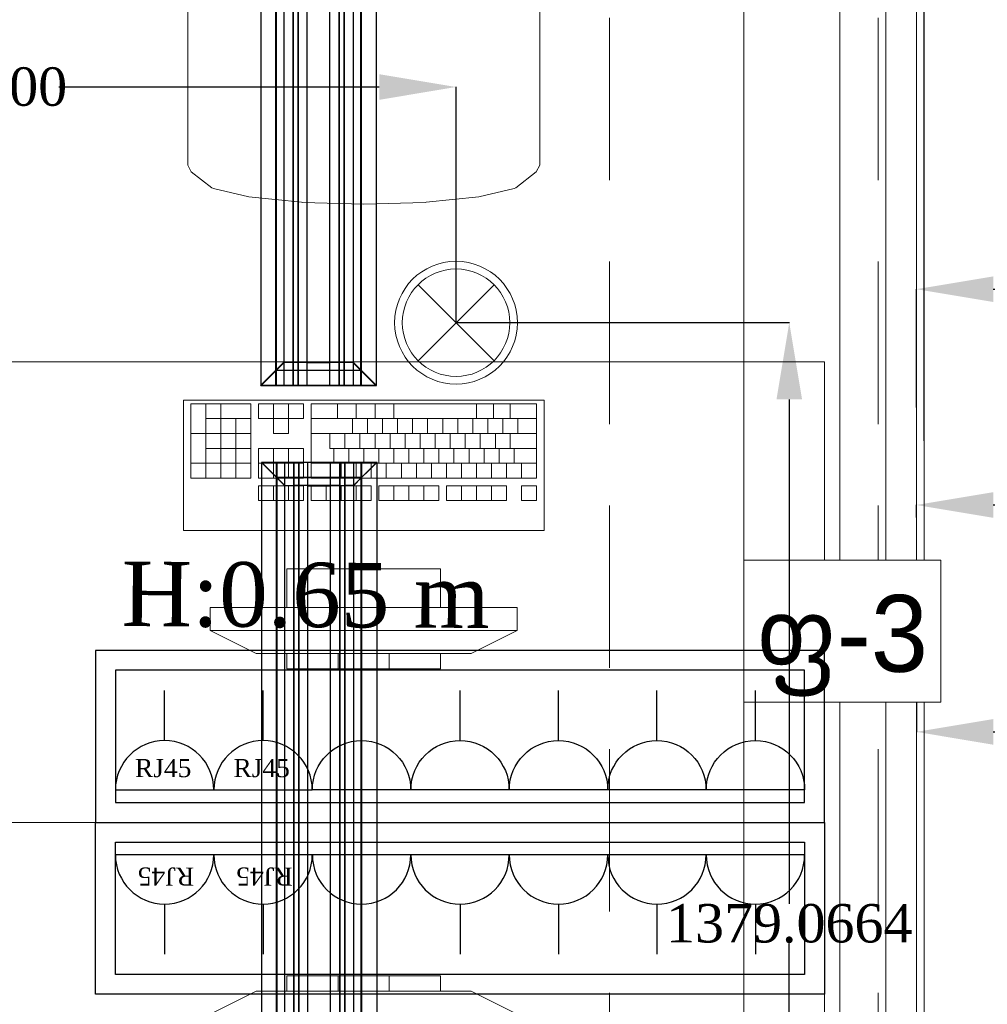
# Model space of a CAD drawing. Header units: inches. Extents: x -78787 to 29484, y -9517 to 23232.
# Tile 81 of 256: x -4612 to -3352, y 968 to 2250. Entities that reach past the tile are written whole.
import ezdxf
from ezdxf import colors
from ezdxf.entities.mleader import LeaderData, LeaderLine
from ezdxf.enums import TextEntityAlignment as Align
from ezdxf.math import Vec2, Vec3

# ---------------------------------------------------------------- set-up
doc = ezdxf.new("R2010")
doc.units = ezdxf.units.IN
doc.header["$MEASUREMENT"] = 0
doc.set_wipeout_variables(frame=1)
doc.linetypes.add('Dot & Dashed', pattern=[670.277762, 317.5, -176.388889, 0, -176.388874])
doc.linetypes.add('Hidden', pattern=[317.5, 211.666667, -105.833333])
for name, color, linetype in [('- განათება', 7, 'Continuous'), ('- მექანიკური ნაწილი', 7, 'Continuous'), ('- საშტეფცელო როზეტები', 7, 'Continuous'), ('Edges', 7, 'Continuous'), ('New_Structural - Bearing', 7, 'Continuous'), ('Structural - Bearing', 7, 'Continuous'), ('Structural - Grid', 7, 'Continuous')]:
    doc.layers.add(name, color=color, linetype=linetype)
for name, color, linetype, lineweight in [('New_Annotation - Text_Pen_No__20', 1, 'Continuous', 0), ('New_Archicad Windows_Pen_No__1', 7, 'Continuous', 13), ('New_Interior - Furniture _Pen_No__1', 7, 'Continuous', 13)]:
    doc.layers.add(name, color=color, linetype=linetype, lineweight=lineweight)
for name, color, linetype, lineweight, true_color in [('New_Interior - Lamp_Pen_No__77', 7, 'Continuous', 20, 0xffeb28), ('Structural - Bearing_Pen_No__102', 7, 'Continuous', 13, 0xcccccc), ('Structural - Grid_Pen_No__81', 7, 'Continuous', 20, 0x6a6a6a)]:
    doc.layers.add(name, color=color, linetype=linetype, lineweight=lineweight, true_color=true_color)
doc.styles.add('GENERATED_STYLE_2', font='txt')
doc.styles.get("Standard").update_dxf_attribs({"font": 'arial.ttf'})
doc.dimstyles.get("Standard").update_dxf_attribs({"dimtxt": 0.18, "dimasz": 0.18, "dimexe": 0.18, "dimexo": 0.0625, "dimgap": 0.09, "dimtad": 0, "dimtih": 1, "dimtoh": 1, "dimdec": 4, "dimzin": 0, "dimdsep": 46, "dimtxsty": 'Standard', "dimcen": 0.09, "dimadec": 0, "dimazin": 0, "dimtfac": 1, "dimtdec": 4, "dimtofl": 0, "dimtmove": 0, "dimatfit": 3, "dimfxl": 1, "dimtolj": 1, "dimtzin": 0, "dimarcsym": 0})

# ---------------------------------------------------------------- blocks, each defined once
blk = doc.blocks.new('Horizontal Multi-Sash Window_18')
at = {"layer": 'New_Archicad Windows_Pen_No__1', "color": 7, "linetype": 'Continuous', "lineweight": 13}
for p, q in [((-1533.2, 60), (1533.2, 60)), ((-1508.2, 0), (1508.2, 0)), ((-1543.2, -40), (1543.2, -40)), ((1508.2, -50), (-1508.2, -50))]:
    blk.add_line(p, q, dxfattribs=at)
blk = doc.blocks.new('Wall_105', base_point=(-28783.8, 20838))
at = {"layer": 'New_Archicad Windows_Pen_No__1', "color": 7, "linetype": 'Continuous', "lineweight": 13, "zscale": 1000, "rotation": 90}
blk.add_blockref('Horizontal Multi-Sash Window_18', (-28823.8, 22431.1), dxfattribs=at)
blk = doc.blocks.new('Standard grid marker_2')
at = {"layer": 'Structural - Grid_Pen_No__81', "color": 251, "linetype": 'Continuous', "lineweight": 20, "true_color": 0x6a6a6a}
blk.add_line((1000, 0), (27734.9, 0), dxfattribs=at)
at = {"layer": 'Structural - Grid_Pen_No__81', "color": 251, "lineweight": 20, "true_color": 0x6a6a6a, "style": 'GENERATED_STYLE_2'}
for tag, p in [('AC_MarkerText_1_0', (-1.5, -46.7)), ('AC_MarkerText_1_1', (28933.4, -46.7))]:
    blk.add_attdef(tag, text='', height=100, rotation=270, dxfattribs=at).set_placement(p, align=Align.TOP_CENTER)
blk = doc.blocks.new('Office Workstation Solo')
at = {"layer": 'New_Interior - Furniture _Pen_No__1', "color": 7, "linetype": 'Continuous', "lineweight": 13}
for p, q in [((-500, -200), (-700, -200)), ((-700, -200), (-700, -220)), ((-633.3, -220), (-633.3, -200)), ((-566.7, -220), (-566.7, -200)), ((-500, -220), (-500, -200)), ((-800, -250), (-740, -220)), ((-740, -220), (-460, -220)), ((-700, -220), (-500, -220)), ((-400, -250), (-460, -220)), ((-400, -250), (-800, -250)), ((-800, -250), (-800, -280)), ((-400, -280), (-400, -250)), ((-800, -280), (-400, -280)), ((-500, -280), (-700, -280)), ((-700, -280), (-700, -330)), ((-500, -330), (-500, -280)), ((-700, -330), (-500, -330)), ((-805.6, -419.1), (-825.2, -419.1)), ((-825.2, -419.1), (-825.2, -438.5)), ((-805.6, -438.5), (-805.6, -419.1)), ((-707.7, -419.1), (-786, -419.1)), ((-786, -419.1), (-786, -438.5)), ((-766.5, -438.5), (-766.5, -419.1)), ((-746.9, -438.5), (-746.9, -419.1)), ((-727.3, -438.5), (-727.3, -419.1)), ((-707.7, -438.5), (-707.7, -419.1)), ((-619.6, -419.1), (-697.9, -419.1)), ((-697.9, -419.1), (-697.9, -438.5)), ((-678.3, -438.5), (-678.3, -419.1)), ((-658.8, -438.5), (-658.8, -419.1)), ((-639.2, -438.5), (-639.2, -419.1)), ((-619.6, -438.5), (-619.6, -419.1)), ((-531.5, -419.1), (-609.8, -419.1)), ((-609.8, -419.1), (-609.8, -438.5)), ((-590.2, -438.5), (-590.2, -419.1)), ((-570.6, -438.5), (-570.6, -419.1)), ((-551, -438.5), (-551, -419.1)), ((-531.5, -438.5), (-531.5, -419.1)), ((-462.9, -419.1), (-521.7, -419.1)), ((-521.7, -419.1), (-521.7, -438.5)), ((-502.1, -438.5), (-502.1, -419.1)), ((-482.5, -438.5), (-482.5, -419.1)), ((-462.9, -438.5), (-462.9, -419.1)), ((-825.2, -438.5), (-805.6, -438.5)), ((-531.5, -448.2), (-825.2, -448.2)), ((-825.2, -448.2), (-825.2, -545.2)), ((-805.6, -467.6), (-805.6, -448.2)), ((-786, -438.5), (-707.7, -438.5)), ((-786, -467.6), (-786, -448.2)), ((-766.5, -467.6), (-766.5, -448.2)), ((-746.9, -467.6), (-746.9, -448.2)), ((-727.3, -467.6), (-727.3, -448.2)), ((-707.7, -467.6), (-707.7, -448.2)), ((-697.9, -438.5), (-619.6, -438.5)), ((-688.1, -467.6), (-688.1, -448.2)), ((-668.5, -467.6), (-668.5, -448.2)), ((-649, -467.6), (-649, -448.2)), ((-629.4, -467.6), (-629.4, -448.2)), ((-609.8, -438.5), (-531.5, -438.5)), ((-609.8, -467.6), (-609.8, -448.2)), ((-590.2, -467.6), (-590.2, -448.2)), ((-570.6, -467.6), (-570.6, -448.2)), ((-531.5, -545.2), (-531.5, -448.2)), ((-521.7, -438.5), (-462.9, -438.5)), ((-462.9, -448.2), (-521.7, -448.2)), ((-521.7, -448.2), (-521.7, -487)), ((-502.1, -487), (-502.1, -448.2)), ((-482.5, -487), (-482.5, -448.2)), ((-462.9, -487), (-462.9, -448.2)), ((-374.8, -448.2), (-453.1, -448.2)), ((-453.1, -448.2), (-453.1, -545.2)), ((-433.5, -525.8), (-433.5, -448.2)), ((-414, -545.2), (-414, -448.2)), ((-394.4, -545.2), (-394.4, -448.2)), ((-374.8, -545.2), (-374.8, -448.2)), ((-825.2, -467.6), (-531.5, -467.6)), ((-795.8, -487), (-795.8, -467.6)), ((-776.3, -487), (-776.3, -467.6)), ((-756.7, -487), (-756.7, -467.6)), ((-737.1, -487), (-737.1, -467.6)), ((-717.5, -487), (-717.5, -467.6)), ((-697.9, -487), (-697.9, -467.6)), ((-678.3, -487), (-678.3, -467.6)), ((-658.8, -487), (-658.8, -467.6)), ((-639.2, -487), (-639.2, -467.6)), ((-619.6, -487), (-619.6, -467.6)), ((-600, -487), (-600, -467.6)), ((-580.4, -487), (-580.4, -467.6)), ((-560.8, -487), (-560.8, -467.6)), ((-521.7, -467.6), (-462.9, -467.6)), ((-453.1, -467.6), (-374.8, -467.6)), ((-825.2, -487), (-555.9, -487)), ((-790.9, -506.4), (-790.9, -487)), ((-771.4, -506.4), (-771.4, -487)), ((-751.8, -506.4), (-751.8, -487)), ((-732.2, -506.4), (-732.2, -487)), ((-712.6, -506.4), (-712.6, -487)), ((-693, -506.4), (-693, -487)), ((-673.4, -506.4), (-673.4, -487)), ((-653.9, -506.4), (-653.9, -487)), ((-634.3, -506.4), (-634.3, -487)), ((-614.7, -506.4), (-614.7, -487)), ((-595.1, -506.4), (-595.1, -487)), ((-575.5, -506.4), (-575.5, -487)), ((-555.9, -506.4), (-555.9, -487)), ((-521.7, -487), (-462.9, -487)), ((-453.1, -487), (-394.4, -487)), ((-825.2, -506.4), (-531.5, -506.4)), ((-800.7, -525.8), (-800.7, -506.4)), ((-781.1, -525.8), (-781.1, -506.4)), ((-761.6, -525.8), (-761.6, -506.4)), ((-742, -525.8), (-742, -506.4)), ((-722.4, -525.8), (-722.4, -506.4)), ((-702.8, -525.8), (-702.8, -506.4)), ((-683.2, -525.8), (-683.2, -506.4)), ((-663.6, -525.8), (-663.6, -506.4)), ((-644.1, -525.8), (-644.1, -506.4)), ((-624.5, -525.8), (-624.5, -506.4)), ((-604.9, -525.8), (-604.9, -506.4)), ((-585.3, -525.8), (-585.3, -506.4)), ((-482.5, -506.4), (-502.1, -506.4)), ((-502.1, -506.4), (-502.1, -525.8)), ((-482.5, -525.8), (-482.5, -506.4)), ((-453.1, -506.4), (-374.8, -506.4)), ((-825.2, -525.8), (-531.5, -525.8)), ((-790.9, -545.2), (-790.9, -525.8)), ((-768.9, -545.2), (-768.9, -525.8)), ((-746.9, -545.2), (-746.9, -525.8)), ((-639.2, -545.2), (-639.2, -525.8)), ((-614.7, -545.2), (-614.7, -525.8)), ((-590.2, -545.2), (-590.2, -525.8)), ((-565.7, -545.2), (-565.7, -525.8)), ((-502.1, -525.8), (-521.7, -525.8)), ((-521.7, -525.8), (-521.7, -545.2)), ((-502.1, -545.2), (-502.1, -525.8)), ((-502.1, -525.8), (-482.5, -525.8)), ((-462.9, -525.8), (-482.5, -525.8)), ((-482.5, -545.2), (-482.5, -525.8)), ((-462.9, -545.2), (-462.9, -525.8)), ((-453.1, -525.8), (-394.4, -525.8)), ((-825.2, -545.2), (-531.5, -545.2)), ((-521.7, -545.2), (-462.9, -545.2)), ((-453.1, -545.2), (-374.8, -545.2)), ((-681.1, -807.6), (-749.9, -814.7)), ((-680, -807.5), (-681.1, -807.6)), ((-600, -805), (-680, -807.5)), ((-600, -805), (-520, -807.5)), ((-520, -807.5), (-518.9, -807.6)), ((-518.9, -807.6), (-450.1, -814.7)), ((-749.9, -814.7), (-795.8, -825.4)), ((-450.1, -814.7), (-404.2, -825.4)), ((-797.9, -826.3), (-824.7, -847.4)), ((-795.8, -825.4), (-797.9, -826.3)), ((-404.2, -825.4), (-402.1, -826.3)), ((-402.1, -826.3), (-375.3, -847.4)), ((-824.7, -847.4), (-829.3, -856)), ((-829.3, -856), (-829.3, -887.1)), ((-375.3, -847.4), (-370.7, -856)), ((-370.7, -856), (-370.7, -887.1)), ((-829.3, -887.1), (-829.3, -923.2)), ((-370.7, -887.1), (-370.7, -923.2)), ((-829.3, -923.2), (-829.3, -1132.3)), ((-370.7, -923.2), (-370.7, -1132.3))]:
    blk.add_line(p, q, dxfattribs=at)
at = {"layer": 'New_Interior - Furniture _Pen_No__1', "color": 7, "linetype": 'Continuous', "lineweight": 13, "flags": 128}
for points in [[(0, 0), (-1200, 0), (-1200, -600), (0, -600)], [(-835, -380), (-835, -550), (-365, -550), (-365, -380)]]:
    blk.add_lwpolyline(points, close=True, dxfattribs=at)
blk = doc.blocks.new('Office Workstation Solo_2')
at = {"layer": 'New_Interior - Furniture _Pen_No__1', "color": 7, "linetype": 'Continuous', "lineweight": 13}
for p, q in [((-700, -220), (-700, -200)), ((-700, -200), (-500, -200)), ((-633.3, -220), (-633.3, -200)), ((-566.7, -220), (-566.7, -200)), ((-500, -200), (-500, -220)), ((-800, -250), (-740, -220)), ((-460, -220), (-740, -220)), ((-500, -220), (-700, -220)), ((-400, -250), (-460, -220))]:
    blk.add_line(p, q, dxfattribs=at)
at = {"layer": 'New_Interior - Furniture _Pen_No__1', "color": 7, "linetype": 'Continuous', "lineweight": 13, "flags": 128}
blk.add_lwpolyline([(0, 0), (-1200, 0), (-1200, -600), (0, -600)], close=True, dxfattribs=at)
blk = doc.blocks.new('Beam_6', base_point=(-29008.8, 14663))
at = {"layer": 'Structural - Bearing_Pen_No__102', "color": 254, "linetype": 'Dot & Dashed', "lineweight": 13, "true_color": 0xcccccc}
blk.add_line((-29008.8, 14663), (-29008.8, 32663), dxfattribs=at)
at = {"layer": 'Structural - Bearing_Pen_No__102', "color": 254, "linetype": 'Hidden', "lineweight": 13, "true_color": 0xcccccc}
for p, q in [((-29183.8, 20838), (-29183.8, 26488)), ((-28833.8, 20838), (-28833.8, 26488))]:
    blk.add_line(p, q, dxfattribs=at)
blk = doc.blocks.new('- საშტეფცელო როზეტი IP22')
at = {"layer": '- საშტეფცელო როზეტები', "color": 5}
for p, q in [((8536.7, 3822.7), (8536.7, 3888.1)), ((8472.6, 3758.6), (8600.9, 3758.6))]:
    blk.add_line(p, q, dxfattribs=at)
blk.add_arc((8536.7, 3758.6), 64.1, 0, 180, dxfattribs=at)
blk = doc.blocks.new('socket')
at = {"layer": '- საშტეფცელო როზეტები', "color": 5}
for p, q in [((0, 64.1), (0, 129.5)), ((-64.1, 0), (64.1, 0))]:
    blk.add_line(p, q, dxfattribs=at)
blk.add_arc((0, 0), 64.1, 0, 180, dxfattribs=at)
at = {"layer": '- საშტეფცელო როზეტები', "color": 1, "insert": (-38.6, 40.2), "char_height": 23.657, "attachment_point": 1}
blk.add_mtext_dynamic_manual_height_columns('{\\fSylfaen|b0|i0|c0|p18;RJ45}', width=4.298, gutter_width=0.0538, heights=[0], dxfattribs=at)
blk = doc.blocks.new('lineardiffplan')
blk.add_lwpolyline([(393.1, 274.9), (1492.8, 274.9), (1492.8, 124.4), (393.1, 124.4)], close=True)
at = {"layer": 'Edges'}
for p, q in [((392.8, 274.9), (392.8, 274.6)), ((393.1, 274.9), (392.8, 274.9)), ((422.8, 244.9), (392.8, 274.9)), ((392.8, 274.6), (392.9, 274.5)), ((392.9, 125.2), (392.9, 274.5)), ((412.4, 255), (392.9, 274.5)), ((393.1, 274.9), (393.2, 274.8)), ((393.2, 274.8), (412.7, 255.3)), ((1462.8, 244.9), (1492.8, 274.9)), ((1472.9, 255.3), (1492.4, 274.8)), ((1473.2, 254.9), (1492.8, 274.5)), ((1492.4, 274.8), (1492.5, 274.9)), ((1492.8, 274.9), (1492.5, 274.9)), ((1492.8, 274.5), (1492.8, 274.9)), ((1492.8, 274.5), (1492.8, 274.5)), ((1492.8, 125.4), (1492.8, 274.5)), ((1492.8, 255.3), (392.9, 255.3)), ((392.9, 254.9), (1492.8, 254.9)), ((392.9, 244.9), (1492.8, 244.9)), ((412.4, 144.7), (412.4, 255)), ((412.8, 254.6), (412.4, 255)), ((412.7, 255.3), (413.1, 254.9)), ((412.8, 145.1), (412.8, 254.6)), ((412.8, 254.6), (422.8, 244.6)), ((413.1, 254.9), (423.1, 244.9)), ((422.8, 244.6), (422.8, 244.9)), ((422.8, 244.9), (423.1, 244.9)), ((422.8, 244.6), (422.8, 244.6)), ((422.8, 244.6), (422.8, 233.2)), ((423.1, 244.9), (423.1, 244.9)), ((1472.5, 254.9), (1462.5, 244.9)), ((1462.5, 244.9), (1462.5, 244.9)), ((1462.5, 244.9), (1462.8, 244.9)), ((1462.8, 244.9), (1462.9, 244.6)), ((1462.8, 244.5), (1462.9, 244.6)), ((1462.8, 233.2), (1462.8, 244.5)), ((1462.9, 244.6), (1472.8, 254.5)), ((1472.9, 255.3), (1472.5, 254.9)), ((1472.8, 254.5), (1473.2, 254.9)), ((1472.8, 254.5), (1472.8, 145.3)), ((1473.2, 144.9), (1473.2, 254.9)), ((392.9, 233.2), (1492.8, 233.2)), ((392.9, 233), (1492.8, 233)), ((422.8, 233), (422.8, 233.2)), ((422.8, 226.8), (422.8, 233)), ((1462.8, 233), (1462.8, 233.2)), ((1462.8, 226.8), (1462.8, 233)), ((392.9, 226.8), (1492.8, 226.8)), ((392.9, 226.5), (1492.8, 226.5)), ((422.8, 226.5), (422.8, 226.8)), ((422.8, 214.9), (422.8, 226.5)), ((1462.8, 226.5), (1462.8, 226.8)), ((1462.8, 214.9), (1462.8, 226.5)), ((392.9, 214.9), (1492.8, 214.9)), ((1492.8, 214.8), (392.9, 214.8)), ((422.4, 214.9), (422.3, 214.9)), ((422.8, 214.9), (422.4, 214.9)), ((422.8, 184.9), (422.8, 214.9)), ((423.2, 214.9), (422.8, 214.9)), ((423.2, 214.8), (422.8, 214.9)), ((423.2, 214.8), (423.2, 214.9)), ((423.2, 214.8), (423.2, 184.9)), ((1462.8, 214.9), (1462.4, 214.9)), ((1462.4, 214.9), (1462.4, 214.8)), ((1462.8, 214.9), (1462.4, 214.8)), ((1462.4, 184.9), (1462.4, 214.8)), ((1462.8, 214.9), (1462.8, 184.9)), ((1462.8, 214.9), (1463.2, 214.9)), ((1463.2, 214.9), (1463.3, 214.9)), ((1492.8, 184.9), (392.9, 184.9)), ((422.4, 184.9), (422.3, 184.9)), ((422.8, 184.9), (422.4, 184.9)), ((422.8, 184.9), (423.2, 184.9)), ((422.8, 173.2), (422.8, 184.9)), ((1462.4, 184.9), (1462.8, 184.9)), ((1462.8, 173.2), (1462.8, 184.9)), ((1463.2, 184.9), (1462.8, 184.9)), ((1463.2, 184.9), (1463.3, 184.9)), ((392.9, 173.2), (1492.8, 173.2)), ((392.9, 173), (1492.8, 173)), ((392.9, 166.8), (1492.8, 166.8)), ((422.8, 173), (422.8, 173.2)), ((422.8, 173), (422.8, 166.8)), ((422.8, 166.5), (422.8, 166.8)), ((1462.8, 173), (1462.8, 173.2)), ((1462.8, 166.8), (1462.8, 173)), ((1462.8, 166.5), (1462.8, 166.8)), ((392.8, 124.9), (422.8, 154.9)), ((392.9, 166.5), (1492.8, 166.5)), ((392.9, 154.9), (1492.8, 154.9)), ((412.8, 145.1), (422.8, 155.1)), ((423.1, 154.8), (413.1, 144.9)), ((422.8, 155.1), (422.8, 166.5)), ((422.8, 154.9), (422.8, 155.1)), ((422.8, 155.1), (422.8, 155.1)), ((423.1, 154.8), (422.8, 154.9)), ((423.1, 154.8), (423.1, 154.9)), ((1462.5, 154.8), (1462.4, 154.9)), ((1462.8, 154.9), (1462.5, 154.8)), ((1462.5, 154.8), (1472.4, 144.9)), ((1462.8, 155.3), (1462.8, 166.5)), ((1462.9, 155.2), (1462.8, 155.3)), ((1462.9, 155.2), (1462.8, 154.9)), ((1462.8, 154.9), (1492.8, 124.9)), ((1472.8, 145.3), (1462.9, 155.2)), ((1492.8, 144.9), (392.9, 144.9)), ((392.9, 125.2), (412.4, 144.7)), ((392.9, 144.5), (1492.8, 144.5)), ((412.7, 144.5), (393.2, 124.9)), ((412.8, 145.1), (412.4, 144.7)), ((412.7, 144.5), (413.1, 144.9)), ((1472.4, 144.9), (1472.8, 144.5)), ((1473.2, 144.9), (1472.8, 145.3)), ((1472.8, 144.5), (1492.4, 124.9)), ((1473.2, 144.9), (1492.8, 125.4)), ((392.9, 125.2), (392.8, 125.1)), ((392.8, 125.1), (392.8, 124.9)), ((392.8, 124.9), (393.1, 124.9)), ((393.2, 124.9), (393.1, 124.9)), ((1492.4, 124.9), (1492.8, 124.9)), ((1492.4, 124.9), (1492.4, 124.9)), ((1492.8, 125.3), (1492.8, 125.4)), ((1492.8, 124.9), (1492.8, 125.3))]:
    blk.add_line(p, q, dxfattribs=at)
blk = doc.blocks.new('Recessed Spot')
at = {"layer": 'New_Interior - Lamp_Pen_No__77', "color": 2, "linetype": 'Continuous', "lineweight": 20, "true_color": 0xffeb28}
for q in [(-49.5, 49.5), (49.5, 49.5), (-49.5, -49.5), (49.5, -49.5)]:
    blk.add_line((0, 0), q, dxfattribs=at)
at = {"layer": 'New_Interior - Lamp_Pen_No__77', "color": 2, "linetype": 'Continuous', "lineweight": 20, "true_color": 0xffeb28, "flags": 128}
blk.add_lwpolyline([(80, 0, 1), (-80, 0, 1)], format="xyb", close=True, dxfattribs=at)
at = {"layer": 'New_Interior - Lamp_Pen_No__77', "color": 2, "linetype": 'Continuous', "lineweight": 20, "true_color": 0xffeb28}
blk.add_circle((0, 0), 70, dxfattribs=at)
blk = doc.blocks.new('*D702')
at = {"layer": '- განათება', "color": 0, "lineweight": -2, "transparency": 16777216}
for p, q in [((-5343.9, 1855.5), (-5343.9, 2162.6)), ((-5243.9, 2162.4), (-4860.5, 2162.4)), ((-4143.9, 2162.4), (-4561.2, 2162.4)), ((-4043.9, 1855.5), (-4043.9, 2162.6))]:
    blk.add_line(p, q, dxfattribs=at)
at = {"layer": '- განათება', "color": 0, "transparency": 16777216}
for points in [[(-5243.9, 2179.1), (-5243.9, 2145.7), (-5343.9, 2162.4)], [(-4143.9, 2179.1), (-4143.9, 2145.7), (-4043.9, 2162.4)]]:
    blk.add_solid(points, dxfattribs=at)
at = {"layer": 'Defpoints', "color": 0, "transparency": 16777216}
for p in [(-5343.9, 2162.4), (-5343.9, 1855.5), (-4043.9, 1855.5)]:
    blk.add_point(p, dxfattribs=at)
at = {"layer": '- განათება', "color": 0, "transparency": 16777216, "insert": (-4710.9, 2162.4), "char_height": 50, "attachment_point": 5}
blk.add_mtext('\\A1;{\\fSylfaen|b0|i0|c0|p18;1300.0000}', dxfattribs=at)
blk = doc.blocks.new('*D703')
at = {"layer": '- განათება', "color": 0, "lineweight": -2, "transparency": 16777216}
for p, q in [((-4043.8, 1855.5), (-3609.6, 1855.5)), ((-3609.8, 1755.5), (-3609.8, 1098.4)), ((-3609.8, 576.4), (-3609.8, 1047)), ((-4043.8, 476.4), (-3609.6, 476.4))]:
    blk.add_line(p, q, dxfattribs=at)
at = {"layer": '- განათება', "color": 0, "transparency": 16777216}
for points in [[(-3626.4, 1755.5), (-3593.1, 1755.5), (-3609.8, 1855.5)], [(-3626.4, 576.4), (-3593.1, 576.4), (-3609.8, 476.4)]]:
    blk.add_solid(points, dxfattribs=at)
at = {"layer": 'Defpoints', "color": 0, "transparency": 16777216}
for p in [(-4043.9, 1855.5), (-4043.9, 476.4), (-3609.8, 476.4)]:
    blk.add_point(p, dxfattribs=at)
at = {"layer": '- განათება', "color": 0, "transparency": 16777216, "insert": (-3609.8, 1072.7), "char_height": 50, "attachment_point": 5}
blk.add_mtext('\\A1;{\\fSylfaen|b0|i0|c0|p18;1379.0664}', dxfattribs=at)
blk = doc.blocks.new('*D1023')
at = {"layer": '- განათება', "color": 0, "lineweight": -2, "transparency": 16777216}
for p, q in [((-3444.1, 1744.8), (-3444.1, 1899.2)), ((-3344.1, 1899.1), (-2983.7, 1899.1)), ((-2394.1, 1899.1), (-2684.4, 1899.1)), ((-2294.1, 1764), (-2294.1, 1899.2))]:
    blk.add_line(p, q, dxfattribs=at)
at = {"layer": '- განათება', "color": 0, "transparency": 16777216}
for points in [[(-3344.1, 1915.7), (-3344.1, 1882.4), (-3444.1, 1899.1)], [(-2394.1, 1915.7), (-2394.1, 1882.4), (-2294.1, 1899.1)]]:
    blk.add_solid(points, dxfattribs=at)
at = {"layer": 'Defpoints', "color": 0, "transparency": 16777216}
for p in [(-2294.1, 1899.1), (-2294.1, 1764), (-3444.1, 1744.7)]:
    blk.add_point(p, dxfattribs=at)
at = {"layer": '- განათება', "color": 0, "transparency": 16777216, "insert": (-2834, 1899.1), "char_height": 50, "attachment_point": 5}
blk.add_mtext('\\A1;{\\fSylfaen|b0|i0|c0|p18;1150.0000}', dxfattribs=at)
blk = doc.blocks.new('*D1158')
at = {"layer": '- განათება', "color": 0, "lineweight": -2, "transparency": 16777216}
for p, q in [((-1795, 1418.3), (-1795, 1322.3)), ((-3444.1, 1361.2), (-3444.1, 1322.3)), ((-3344.1, 1322.5), (-2493, 1322.5)), ((-1895, 1322.5), (-2195, 1322.5))]:
    blk.add_line(p, q, dxfattribs=at)
at = {"layer": '- განათება', "color": 0, "transparency": 16777216}
for points in [[(-3344.1, 1339.2), (-3344.1, 1305.8), (-3444.1, 1322.5)], [(-1895, 1339.2), (-1895, 1305.8), (-1795, 1322.5)]]:
    blk.add_solid(points, dxfattribs=at)
at = {"layer": 'Defpoints', "color": 0, "transparency": 16777216}
for p in [(-1795, 1418.4), (-3444.1, 1361.3), (-1795, 1322.5)]:
    blk.add_point(p, dxfattribs=at)
at = {"layer": '- განათება', "color": 0, "transparency": 16777216, "insert": (-2344, 1322.5), "char_height": 50, "attachment_point": 5}
blk.add_mtext('\\A1;{\\fSylfaen|b0|i0|c0|p18;1649.0832}', dxfattribs=at)
blk = doc.blocks.new('*D1159')
at = {"layer": '- განათება', "color": 0, "lineweight": -2, "transparency": 16777216}
for p, q in [((-3444.1, 1601.6), (-3444.1, 1618.2)), ((-3344.1, 1618), (-2536, 1618)), ((-1695, 1618), (-2238, 1618)), ((-1595, 1619.7), (-1595, 1617.8))]:
    blk.add_line(p, q, dxfattribs=at)
at = {"layer": '- განათება', "color": 0, "transparency": 16777216}
for points in [[(-3344.1, 1634.7), (-3344.1, 1601.3), (-3444.1, 1618)], [(-1695, 1634.7), (-1695, 1601.3), (-1595, 1618)]]:
    blk.add_solid(points, dxfattribs=at)
at = {"layer": 'Defpoints', "color": 0, "transparency": 16777216}
for p in [(-1595, 1619.7), (-1595, 1618), (-3444.1, 1601.5)]:
    blk.add_point(p, dxfattribs=at)
at = {"layer": '- განათება', "color": 0, "transparency": 16777216, "insert": (-2387, 1618), "char_height": 50, "attachment_point": 5}
blk.add_mtext('\\A1;{\\fSylfaen|b0|i0|c0|p18;1849.0832}', dxfattribs=at)
blk = doc.blocks.new('*D1306')
at = {"layer": '- საშტეფცელო როზეტები', "color": 0, "lineweight": -2, "transparency": 16777216}
for p, q in [((-1453.5, 1488.6), (-2711.5, 1488.6)), ((-2711.3, 1388.6), (-2711.3, 619.1)), ((-2711.3, -81.6), (-2711.3, 567.8)), ((-3494, -181.6), (-2711.1, -181.6))]:
    blk.add_line(p, q, dxfattribs=at)
at = {"layer": '- საშტეფცელო როზეტები', "color": 0, "transparency": 16777216}
for points in [[(-2728, 1388.6), (-2694.6, 1388.6), (-2711.3, 1488.6)], [(-2728, -81.6), (-2694.6, -81.6), (-2711.3, -181.6)]]:
    blk.add_solid(points, dxfattribs=at)
at = {"layer": 'Defpoints', "color": 0, "transparency": 16777216}
for p in [(-1453.4, 1488.6), (-3494.1, -181.6), (-2711.3, -181.6)]:
    blk.add_point(p, dxfattribs=at)
at = {"layer": '- საშტეფცელო როზეტები', "color": 0, "transparency": 16777216, "insert": (-2711.3, 593.5), "char_height": 50, "attachment_point": 5}
blk.add_mtext('\\A1;{\\fSylfaen|b0|i0|c0|p18;1670.2073}', dxfattribs=at)
blk = doc.blocks.new('*D1307')
at = {"layer": '- საშტეფცელო როზეტები', "color": 0, "lineweight": -2, "transparency": 16777216}
for p, q in [((-3434.1, 1701.6), (-3434.1, 2746.6)), ((-3334.1, 2746.4), (-2498, 2746.4)), ((-1553.4, 2746.4), (-2199, 2746.4)), ((-1453.4, 1488.6), (-1453.4, 2746.6))]:
    blk.add_line(p, q, dxfattribs=at)
at = {"layer": '- საშტეფცელო როზეტები', "color": 0, "transparency": 16777216}
for points in [[(-3334.1, 2763.1), (-3334.1, 2729.8), (-3434.1, 2746.4)], [(-1553.4, 2763.1), (-1553.4, 2729.8), (-1453.4, 2746.4)]]:
    blk.add_solid(points, dxfattribs=at)
at = {"layer": 'Defpoints', "color": 0, "transparency": 16777216}
for p in [(-3434.1, 2746.4), (-3434.1, 1701.6), (-1453.4, 1488.6)]:
    blk.add_point(p, dxfattribs=at)
at = {"layer": '- საშტეფცელო როზეტები', "color": 0, "transparency": 16777216, "insert": (-2348.5, 2746.4), "char_height": 50, "attachment_point": 5}
blk.add_mtext('\\A1;{\\fSylfaen|b0|i0|c0|p18;1980.6469}', dxfattribs=at)

msp = doc.modelspace()

# ---------------------------------------------------------------- linework, layer by layer
at = {"layer": '- საშტეფცელო როზეტები', "color": 5}
for points in [[(-3564.06848, 980.7304), (-4513.3183, 980.7304), (-4513.3183, 1204.66871), (-3564.06848, 1204.66871)], [(-3589.75906, 1006.42098), (-4487.62772, 1006.42098), (-4487.62772, 1178.97813), (-3589.75906, 1178.97813)]]:
    msp.add_lwpolyline(points, close=True, dxfattribs=at)

# ---------------------------------------------------------------- block references
at = {"layer": '- განათება', "color": 2, "linetype": 'Continuous', "lineweight": 20, "true_color": 0xffeb28, "zscale": 1000}
msp.add_blockref('Recessed Spot', (-4043.86912, 1855.45177), dxfattribs=at)
at = {"layer": '- მექანიკური ნაწილი', "xscale": -1, "rotation": 90}
for p in [(-4023.15733, 3266.37289), (-4022.33159, 2066.33917)]:
    msp.add_blockref('lineardiffplan', p, dxfattribs=at)
at = {"layer": '- საშტეფცელო როზეტები'}
for p in [(-4423.49424, 1247.00355), (-4295.22729, 1247.00355)]:
    msp.add_blockref('socket', p, dxfattribs=at)
at = {"layer": '- საშტეფცელო როზეტები', "xscale": -1}
for p in [(4369.78126, -2511.55343), (4498.04821, -2511.55343), (4626.31516, -2511.55343), (4754.58211, -2511.55343)]:
    msp.add_blockref('- საშტეფცელო როზეტი IP22', p, dxfattribs=at)
at = {"layer": '- საშტეფცელო როზეტები', "rotation": 180}
for name, p in [('socket', (-4423.49424, 1162.33386)), ('socket', (-4295.22729, 1162.33386)), ('- საშტეფცელო როზეტი IP22', (4369.78126, 4920.89085)), ('- საშტეფცელო როზეტი IP22', (4498.04821, 4920.89085)), ('- საშტეფცელო როზეტი IP22', (4626.31516, 4920.89085)), ('- საშტეფცელო როზეტი IP22', (4754.58211, 4920.89085)), ('- საშტეფცელო როზეტი IP22', (4882.84906, 4920.89085))]:
    msp.add_blockref(name, p, dxfattribs=at)
at = {"layer": 'New_Interior - Furniture _Pen_No__1', "color": 7, "linetype": 'Continuous', "lineweight": 13, "zscale": 1000, "rotation": 180}
msp.add_blockref('Office Workstation Solo', (-4764.06848, 1204.66871), dxfattribs=at)
at = {"layer": 'New_Interior - Furniture _Pen_No__1', "color": 7, "linetype": 'Continuous', "lineweight": 13, "xscale": -1, "zscale": 1000}
msp.add_blockref('Office Workstation Solo_2', (-4764.06848, 1204.66871), dxfattribs=at)
at = {"layer": 'New_Structural - Bearing', "color": 7, "lineweight": 35}
msp.add_blockref('Wall_105', (-3444.06848, -181.64486), dxfattribs=at)
at = {"layer": 'Structural - Bearing', "color": 254, "lineweight": 13, "true_color": 0xcccccc}
msp.add_blockref('Beam_6', (-3669.06848, -6356.64486), dxfattribs=at)
at = {"layer": 'Structural - Grid', "color": 8, "linetype": 'Continuous', "lineweight": 15, "zscale": 1000, "rotation": 90}
msp.add_blockref('Standard grid marker_2', (-3669.06848, -9316.57065), dxfattribs=at)

# ---------------------------------------------------------------- texts
at = {"layer": '- საშტეფცელო როზეტები', "color": 5, "insert": (-3999.91853, 1541.71711), "char_height": 83.9644685, "attachment_point": 3, "rotation": 359.68932566}
msp.add_mtext_dynamic_manual_height_columns('{\\fSylfaen|b0|i0|c0|p18;H:0.65 m}', width=710.9466492, gutter_width=1.70068, heights=[0], dxfattribs=at)

# ---------------------------------------------------------------- dimensions: what is measured, and where the dimension line sits
at = {"layer": '- განათება', "color": 1}
dim = msp.add_linear_dim(base=(-5343.86912, 2162.40769), p1=(-4043.86912, 1855.45177), p2=(-5343.86912, 1855.45177), angle=180, text='{\\fSylfaen|b0|i0|c0|p18;<>}', dimstyle='Standard', override={"dimtxt": 50, "dimasz": 100}, dxfattribs=at)
dim.commit()
dim.dimension.update_dxf_attribs({"geometry": '*D702', "text_midpoint": (-4710.87806, 2162.40769), "dimtype": 160})
for base, p1, p2, picture, middle in [((-2294.06848, 1899.05374), (-3444.06848, 1744.72482), (-2294.06848, 1763.9634), '*D1023', (-2834.03338, 1899.05374)), ((-1594.98528, 1618), (-3444.06848, 1601.5), (-1594.98528, 1619.73956), '*D1159', (-2387, 1618))]:
    dim = msp.add_linear_dim(base=base, p1=p1, p2=p2, text='{\\fSylfaen|b0|i0|c0|p18;<>}', dimstyle='Standard', override={"dimtxt": 50, "dimasz": 100}, dxfattribs=at)
    dim.commit()
    dim.dimension.update_dxf_attribs({"geometry": picture, "text_midpoint": middle, "dimtype": 160})

# ---------------------------------------------------------------- next in the draw order: wipeouts: each hides what was drawn before it
at = {"color": 1, "linetype": 'Continuous', "lineweight": 0, "ltscale": 183015.242791}
msp.add_wipeout([(-3669.06848, 1361.30838), (-3412.19451, 1361.30838), (-3412.19451, 1546.15801), (-3669.06848, 1546.15801)], dxfattribs=at).dxf.layer = 'New_Annotation - Text_Pen_No__20'

# ---------------------------------------------------------------- next in the draw order: linework, layer by layer
at = {"layer": '- საშტეფცელო როზეტები', "color": 5}
for points in [[(-3564.06848, 1428.60702), (-4513.3183, 1428.60702), (-4513.3183, 1204.66871), (-3564.06848, 1204.66871)], [(-3589.75906, 1402.91644), (-4487.62772, 1402.91644), (-4487.62772, 1230.35928), (-3589.75906, 1230.35928)]]:
    msp.add_lwpolyline(points, close=True, dxfattribs=at)
at = {"layer": 'New_Annotation - Text_Pen_No__20', "color": 1, "linetype": 'Continuous', "lineweight": 0, "flags": 128}
msp.add_lwpolyline([(-3669.06848, 1361.30838), (-3412.19451, 1361.30838), (-3412.19451, 1546.15801), (-3669.06848, 1546.15801), (-3669.06848, 1361.30838)], close=True, dxfattribs=at)

# ---------------------------------------------------------------- next in the draw order: block references
at = {"layer": '- საშტეფცელო როზეტები', "xscale": -1}
msp.add_blockref('- საშტეფცელო როზეტი IP22', (4882.84906, -2511.55343), dxfattribs=at)

# ---------------------------------------------------------------- next in the draw order: texts
at = {"layer": 'New_Annotation - Text_Pen_No__20', "color": 1, "linetype": 'Continuous', "lineweight": 0, "insert": (-3540.6315, 1500.80044), "char_height": 100, "attachment_point": 2, "style": 'GENERATED_STYLE_2'}
msp.add_mtext('\\A1;{\\pqc;\\fBOG 2018|b0|i0|c0|p0;\\W1.000000;ფ-\\fBOG 2018|b0|i0|c0|p0;\\W1.000000;3}', dxfattribs=at)

# ---------------------------------------------------------------- next in the draw order: dimensions: what is measured, and where the dimension line sits
at = {"layer": '- განათება', "color": 1}
dim = msp.add_linear_dim(base=(-3609.77269, 476.38533), p1=(-4043.86912, 1855.45177), p2=(-4043.86912, 476.38533), angle=270, text='{\\fSylfaen|b0|i0|c0|p18;<>}', dimstyle='Standard', override={"dimtxt": 50, "dimasz": 100}, dxfattribs=at)
dim.commit()
dim.dimension.update_dxf_attribs({"geometry": '*D703', "text_midpoint": (-3609.77269, 1072.73434), "dimtype": 160})
dim = msp.add_linear_dim(base=(-1794.98528, 1322.5), p1=(-3444.06848, 1361.30838), p2=(-1794.98528, 1418.35514), text='{\\fSylfaen|b0|i0|c0|p18;<>}', dimstyle='Standard', override={"dimtxt": 50, "dimasz": 100}, dxfattribs=at)
dim.commit()
dim.dimension.update_dxf_attribs({"geometry": '*D1158', "text_midpoint": (-2344, 1322.5), "dimtype": 160})
at = {"layer": '- საშტეფცელო როზეტები', "color": 1}
for base, p2, angle, picture, middle in [((-3434.06848, 2746.43341), (-3434.06848, 1701.55098), 180, '*D1307', (-2348.51337, 2746.43341)), ((-2711.29256, -181.64488), (-3494.06849, -181.64488), 270, '*D1306', (-2711.29256, 593.4707))]:
    dim = msp.add_linear_dim(base=base, p1=(-1453.42161, 1488.56246), p2=p2, angle=angle, text='{\\fSylfaen|b0|i0|c0|p18;<>}', dimstyle='Standard', override={"dimtxt": 50, "dimasz": 100}, dxfattribs=at)
    dim.commit()
    dim.dimension.update_dxf_attribs({"geometry": picture, "text_midpoint": middle, "dimtype": 160})

# ---------------------------------------------------------------- next in the draw order: leaders
at = {"color": 5}
ml = msp.add_multileader_mtext('Standard', dxfattribs=at)
ml.set_content('ელექტროობის ფარები', color=5)
ml.set_leader_properties()
ml.build(insert=Vec2(0, 0))
ml.multileader.update_dxf_attribs({"text_right_attachment_type": 6, "dogleg_length": 50, "arrow_head_size": 100})
ctx = ml.context
ctx.base_point, ctx.char_height, ctx.arrow_head_size, ctx.landing_gap_size, ctx.plane_origin = Vec3(-7313.93195, 11361.50565), 100, 100, 0.09, Vec3(-1308.48333, 7056.48128)
ctx.right_attachment = 6
notes = []
notes.append((ctx, [(0, (0, 0, 0), (0, 0), (1, 0), 1, [])]))
ctx.mtext.insert, ctx.mtext.width, ctx.mtext.flow_direction = Vec3(-7313.84195, 11431.25087), 1402.7684334, 5
ml = msp.add_multileader_mtext('Standard', dxfattribs=at)
ml.set_content('   IT \\Pრეკი', color=5)
ml.set_leader_properties()
ml.build(insert=Vec2(0, 0))
ml.multileader.update_dxf_attribs({"text_right_attachment_type": 6, "dogleg_length": 50, "arrow_head_size": 100})
ctx = ml.context
ctx.base_point, ctx.char_height, ctx.arrow_head_size, ctx.landing_gap_size, ctx.plane_origin = Vec3(-4433.70498, 10686.92918), 100, 100, 0.09, Vec3(1571.74364, 6362.15959)
ctx.right_attachment = 6
notes.append((ctx, [(0, (0, 0, 0), (0, 0), (1, 0), 1, [])]))
ctx.mtext.insert, ctx.mtext.width, ctx.mtext.flow_direction = Vec3(-4433.61498, 10736.92918), 1402.7684334, 5
ml = msp.add_multileader_mtext('Standard', dxfattribs=at)
ml.set_content('სტელაჟი', color=5)
ml.set_leader_properties()
ml.build(insert=Vec2(0, 0))
ml.multileader.update_dxf_attribs({"text_right_attachment_type": 6, "dogleg_length": 50, "arrow_head_size": 100})
ctx = ml.context
ctx.base_point, ctx.char_height, ctx.arrow_head_size, ctx.landing_gap_size, ctx.plane_origin = Vec3(-4855.48884, 8669.32366), 100, 100, 0.09, Vec3(1149.95978, 4364.93624)
ctx.right_attachment = 6
notes.append((ctx, [(0, (0, 0, 0), (0, 0), (1, 0), 1, [])]))
ctx.mtext.insert, ctx.mtext.width, ctx.mtext.flow_direction = Vec3(-4855.39884, 8739.70583), 1402.7684334, 5
ml = msp.add_multileader_mtext('Standard', dxfattribs=at)
ml.set_content('სტელაჟი', color=5)
ml.set_leader_properties()
ml.build(insert=Vec2(0, 0))
ml.multileader.update_dxf_attribs({"text_right_attachment_type": 6, "dogleg_length": 50, "arrow_head_size": 100})
ctx = ml.context
ctx.base_point, ctx.char_height, ctx.arrow_head_size, ctx.landing_gap_size, ctx.plane_origin = Vec3(-6498.52007, 8648.81733), 100, 100, 0.09, Vec3(-493.07145, 4344.4299)
ctx.right_attachment = 6
notes.append((ctx, [(0, (0, 0, 0), (0, 0), (1, 0), 1, [])]))
ctx.mtext.insert, ctx.mtext.width, ctx.mtext.flow_direction = Vec3(-6498.43007, 8719.19949), 1402.7684334, 5
for ctx, leaders in notes:
    for number, flags, end, landing, length, lines in leaders:
        leader = LeaderData()
        leader.index, (leader.has_last_leader_line, leader.has_dogleg_vector, leader.attachment_direction) = number, flags
        leader.last_leader_point, leader.dogleg_vector, leader.dogleg_length = Vec3(end), Vec3(landing), length
        for number, points, colour, breaks in lines:
            line = LeaderLine()
            line.index, line.vertices, line.color, line.breaks = number, Vec3.list(points), colors.encode_raw_color(colour), breaks
            leader.lines.append(line)
        ctx.leaders.append(leader)

doc.saveas('drawing.dxf')
